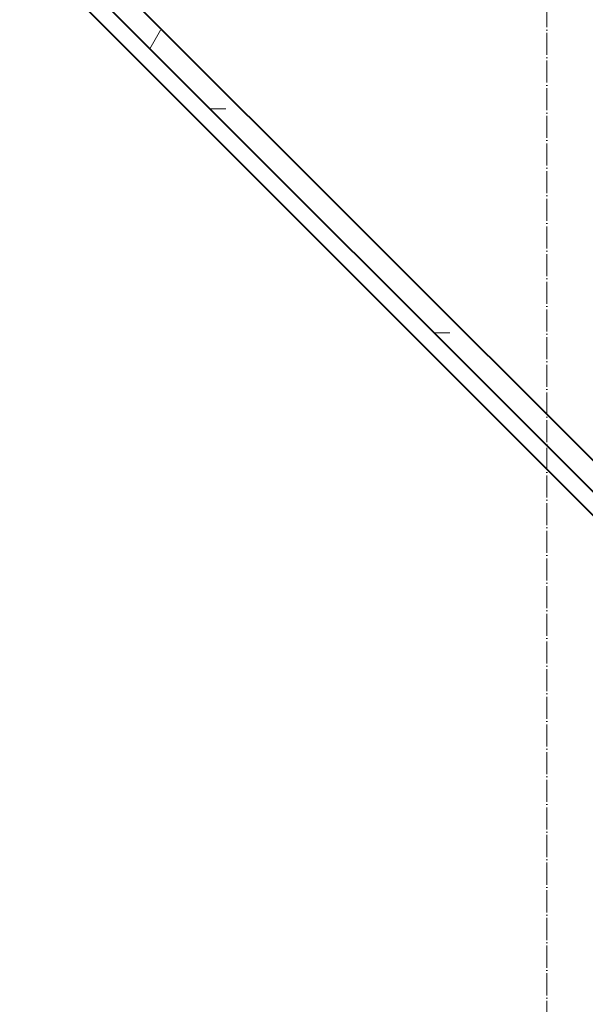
# Model space of a CAD drawing. Header units: millimetres. Extents: x 5617 to 91811, y 7718 to 89253.
# Tile 22 of 66: x 65785 to 66298, y 65024 to 65918. Entities that reach past the tile are written whole.
import ezdxf

# ---------------------------------------------------------------- set-up
doc = ezdxf.new("R2010")
doc.units = ezdxf.units.MM
doc.linetypes.add('Линия сетки', pattern=[25, 20, -2.5, 0, -2.5])
for name, color, linetype, lineweight in [('Оси', 7, 'Continuous', 9), ('Стены разрез', 7, 'Continuous', 40), ('Стены штриховка', 7, 'Continuous', 40)]:
    doc.layers.add(name, color=color, linetype=linetype, lineweight=lineweight)

# ---------------------------------------------------------------- blocks, each defined once
blk = doc.blocks.new('135_SLK_GD_AR_rvt-1-МКСС_LB02_-11_400__Кабельные конструкции_Лотки_1')
at = {"layer": 'Стены разрез', "lineweight": 9, "true_color": 0xcccccc}
h = blk.add_hatch(dxfattribs=at)
h.set_pattern_fill('FP_5', color=254, style=0, pattern_type=2)
h.set_pattern_definition([(0, (0, 0), (406.4, 101.6), [33.528, -271.272, 33.528, -271.272, -1625.6]), (0, (0, 0), (406.4, 101.6), [-609.6, 33.528, -576.072, 33.528, -271.272, -711.2]), (0, (0, 0), (406.4, 101.6), [-1524, 33.528, -169.672, 33.528, -474.472]), (120, (152.4, 50.8), (-291.18818, 301.15272), [33.528, -271.272, 33.528, -271.272, -1625.6]), (120, (152.4, 50.8), (-291.18818, 301.15272), [-609.6, 33.528, -576.072, 33.528, -271.272, -711.2]), (120, (152.4, 50.8), (-291.18818, 301.15272), [-1524, 33.528, -169.672, 33.528, -474.472]), (240, (203.2, 254), (-115.21182, -402.75272), [33.528, -271.272, 33.528, -271.272, -1625.6]), (240, (203.2, 254), (-115.21182, -402.75272), [-609.6, 33.528, -576.072, 33.528, -271.272, -711.2]), (240, (203.2, 254), (-115.21182, -402.75272), [-1524, 33.528, -169.672, 33.528, -474.472])])
h.paths.add_polyline_path([(35570.69, 64110.81), (35584.83, 64124.95), (32500, 67209.78), (32500, 67181.49), (33657.92, 66023.57)])
at = {"layer": 'Стены разрез', "color": 254, "true_color": 0xcccccc}
for p, q in [((35584.83, 64124.95), (32500, 67209.78)), ((32535, 67125.28), (35560.08, 64100.2))]:
    blk.add_line(p, q, dxfattribs=at)
at = {"layer": 'Стены штриховка', "color": 254, "true_color": 0xcccccc}
blk.add_line((32520, 67161.49), (35570.69, 64110.81), dxfattribs=at)

msp = doc.modelspace()

# ---------------------------------------------------------------- linework, layer by layer
at = {"layer": 'Оси', "linetype": 'Линия сетки'}
msp.add_line((66263.43, 46634.31), (66263.43, 89251.99), dxfattribs=at)

# ---------------------------------------------------------------- block references
at = {"lineweight": 5}
msp.add_blockref('135_SLK_GD_AR_rvt-1-МКСС_LB02_-11_400__Кабельные конструкции_Лотки_1', (32113.43, 0), dxfattribs=at)

doc.saveas('drawing.dxf')
